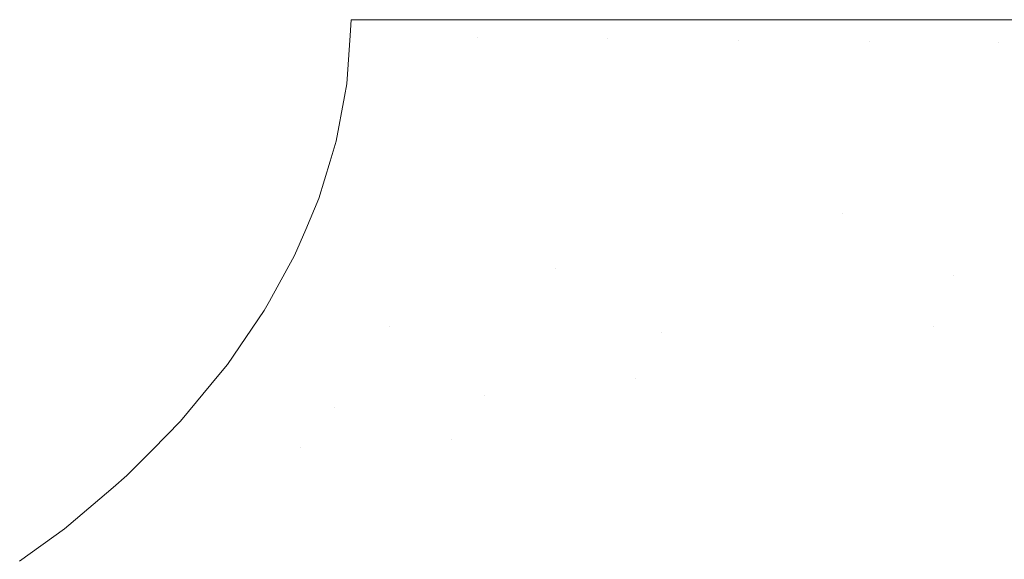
# Model space of a CAD drawing. Header units: centimetres. Extents: x -14.1 to 15.2, y 3.7 to 3.9.
# Tile 10 of 12: x 15.0165 to 15.1335, y 3.8362 to 3.9002. Entities that reach past the tile are written whole.
import ezdxf

# ---------------------------------------------------------------- set-up
doc = ezdxf.new("R2010")
doc.units = ezdxf.units.CM
doc.header["$LTSCALE"] = 2.54
doc.layers.add('Lucido design-1', color=7, linetype='Continuous')

# ---------------------------------------------------------------- blocks, each defined once
blk = doc.blocks.new('Gruppo-1')
at = {"color": 7, "linetype": 'Continuous', "lineweight": 9}
for points, invisible_edges in [([(15.07089, 3.89815, -1872.61592), (15.05574, 3.89833, -1872.61551), (15.05586, 3.90021, -1872.61551)], 9), ([(15.07089, 3.89815, -1908.71592), (15.05574, 3.89833, -1908.71551), (15.05586, 3.90021, -1908.71551)], 9), ([(15.05586, 3.90021, -1872.61551), (15.07091, 3.90021, -1872.61619), (15.07089, 3.89815, -1872.61592)], 10), ([(15.05586, 3.90021, -1908.71551), (15.07091, 3.90021, -1908.71619), (15.07089, 3.89815, -1908.71592)], 10), ([(15.07089, 3.89815, -1872.61592), (15.07091, 3.90021, -1872.61619), (15.08111, 3.90021, -1872.61666)], 9), ([(15.08111, 3.90021, -1872.61666), (15.08632, 3.89798, -1872.61718), (15.07089, 3.89815, -1872.61592)], 11), ([(15.07089, 3.89815, -1908.71592), (15.07091, 3.90021, -1908.71619), (15.08111, 3.90021, -1908.71666)], 9), ([(15.08111, 3.90021, -1908.71666), (15.08632, 3.89798, -1908.71718), (15.07089, 3.89815, -1908.71592)], 11), ([(15.08111, 3.90021, -1872.61666), (15.08633, 3.90021, -1872.61736), (15.08632, 3.89798, -1872.61718)], 10), ([(15.08111, 3.90021, -1908.71666), (15.08633, 3.90021, -1908.71736), (15.08632, 3.89798, -1908.71718)], 10), ([(15.10193, 3.8978, -1872.61937), (15.08632, 3.89798, -1872.61718), (15.08633, 3.90021, -1872.61736)], 11), ([(15.10193, 3.8978, -1908.71937), (15.08632, 3.89798, -1908.71718), (15.08633, 3.90021, -1908.71736)], 11), ([(15.08633, 3.90021, -1872.61736), (15.10195, 3.90021, -1872.61946), (15.10193, 3.8978, -1872.61937)], 10), ([(15.08633, 3.90021, -1908.71736), (15.10195, 3.90021, -1908.71946), (15.10193, 3.8978, -1908.71937)], 10), ([(15.11749, 3.89762, -1872.62254), (15.10193, 3.8978, -1872.61937), (15.104, 3.90021, -1872.61973)], 11), ([(15.10193, 3.8978, -1872.61937), (15.10195, 3.90021, -1872.61946), (15.104, 3.90021, -1872.61973)], 9), ([(15.11749, 3.89762, -1908.72254), (15.10193, 3.8978, -1908.71937), (15.104, 3.90021, -1908.71973)], 11), ([(15.10193, 3.8978, -1908.71937), (15.10195, 3.90021, -1908.71946), (15.104, 3.90021, -1908.71973)], 9), ([(15.104, 3.90021, -1872.61973), (15.11747, 3.90021, -1872.62283), (15.11749, 3.89762, -1872.62254)], 10), ([(15.104, 3.90021, -1908.71973), (15.11747, 3.90021, -1908.72283), (15.11749, 3.89762, -1908.72254)], 10), ([(15.11749, 3.89762, -1872.62254), (15.11747, 3.90021, -1872.62283), (15.12805, 3.90021, -1872.62527)], 9), ([(15.11749, 3.89762, -1908.72254), (15.11747, 3.90021, -1908.72283), (15.12805, 3.90021, -1908.72527)], 9), ([(15.12805, 3.90021, -1872.62527), (15.13277, 3.89745, -1872.62669), (15.11749, 3.89762, -1872.62254)], 11), ([(15.12805, 3.90021, -1908.72527), (15.13277, 3.89745, -1908.72669), (15.11749, 3.89762, -1908.72254)], 11), ([(15.12805, 3.90021, -1872.62527), (15.13275, 3.90021, -1872.62688), (15.13277, 3.89745, -1872.62669)], 10), ([(15.12805, 3.90021, -1908.72527), (15.13275, 3.90021, -1908.72688), (15.13277, 3.89745, -1908.72669)], 10), ([(15.1475, 3.89728, -1872.63181), (15.13277, 3.89745, -1872.62669), (15.13275, 3.90021, -1872.62688)], 11), ([(15.13275, 3.90021, -1872.62688), (15.1475, 3.90021, -1872.63193), (15.1475, 3.89728, -1872.63181)], 10), ([(15.1475, 3.89728, -1908.73181), (15.13277, 3.89745, -1908.72669), (15.13275, 3.90021, -1908.72688)], 11), ([(15.13275, 3.90021, -1908.72688), (15.1475, 3.90021, -1908.73193), (15.1475, 3.89728, -1908.73181)], 10), ([(15.05538, 3.89261, -1872.61551), (15.05574, 3.89833, -1872.61551), (15.07089, 3.89815, -1872.61592), (15.07016, 3.89026, -1872.61592)], 14), ([(15.05538, 3.89261, -1908.71551), (15.05574, 3.89833, -1908.71551), (15.07089, 3.89815, -1908.71592), (15.07016, 3.89026, -1908.71592)], 14), ([(15.07089, 3.89815, -1872.61592), (15.08632, 3.89798, -1872.61718), (15.08552, 3.88942, -1872.61718), (15.07016, 3.89026, -1872.61592)], 15), ([(15.07089, 3.89815, -1908.71592), (15.08632, 3.89798, -1908.71718), (15.08552, 3.88942, -1908.71718), (15.07016, 3.89026, -1908.71592)], 15), ([(15.10107, 3.88857, -1872.61937), (15.08552, 3.88942, -1872.61718), (15.08632, 3.89798, -1872.61718), (15.10193, 3.8978, -1872.61937)], 15), ([(15.10107, 3.88857, -1908.71937), (15.08552, 3.88942, -1908.71718), (15.08632, 3.89798, -1908.71718), (15.10193, 3.8978, -1908.71937)], 15), ([(15.10193, 3.8978, -1872.61937), (15.11749, 3.89762, -1872.62254), (15.11658, 3.88772, -1872.62254), (15.10107, 3.88857, -1872.61937)], 15), ([(15.10193, 3.8978, -1908.71937), (15.11749, 3.89762, -1908.72254), (15.11658, 3.88772, -1908.72254), (15.10107, 3.88857, -1908.71937)], 15), ([(15.13179, 3.88689, -1872.62669), (15.11658, 3.88772, -1872.62254), (15.11749, 3.89762, -1872.62254), (15.13277, 3.89745, -1872.62669)], 15), ([(15.13179, 3.88689, -1908.72669), (15.11658, 3.88772, -1908.72254), (15.11749, 3.89762, -1908.72254), (15.13277, 3.89745, -1908.72669)], 15), ([(15.13277, 3.89745, -1872.62669), (15.1475, 3.89728, -1872.63181), (15.14646, 3.88608, -1872.63181), (15.13179, 3.88689, -1872.62669)], 15), ([(15.13277, 3.89745, -1908.72669), (15.1475, 3.89728, -1908.73181), (15.14646, 3.88608, -1908.73181), (15.13179, 3.88689, -1908.72669)], 15), ([(15.07016, 3.89026, -1872.61592), (15.0551, 3.89109, -1872.61551), (15.05538, 3.89261, -1872.61551)], 9), ([(15.07016, 3.89026, -1908.71592), (15.0551, 3.89109, -1908.71551), (15.05538, 3.89261, -1908.71551)], 9), ([(15.05411, 3.88578, -1872.61551), (15.0551, 3.89109, -1872.61551), (15.07016, 3.89026, -1872.61592), (15.06831, 3.88187, -1872.61592)], 14), ([(15.05411, 3.88578, -1908.71551), (15.0551, 3.89109, -1908.71551), (15.07016, 3.89026, -1908.71592), (15.06831, 3.88187, -1908.71592)], 14), ([(15.07016, 3.89026, -1872.61592), (15.08552, 3.88942, -1872.61718), (15.08353, 3.88032, -1872.61718), (15.06831, 3.88187, -1872.61592)], 15), ([(15.07016, 3.89026, -1908.71592), (15.08552, 3.88942, -1908.71718), (15.08353, 3.88032, -1908.71718), (15.06831, 3.88187, -1908.71592)], 15), ([(15.09892, 3.87875, -1872.61937), (15.08353, 3.88032, -1872.61718), (15.08552, 3.88942, -1872.61718), (15.10107, 3.88857, -1872.61937)], 15), ([(15.09892, 3.87875, -1908.71937), (15.08353, 3.88032, -1908.71718), (15.08552, 3.88942, -1908.71718), (15.10107, 3.88857, -1908.71937)], 15), ([(15.10107, 3.88857, -1872.61937), (15.11658, 3.88772, -1872.62254), (15.11427, 3.87719, -1872.62254), (15.09892, 3.87875, -1872.61937)], 15), ([(15.10107, 3.88857, -1908.71937), (15.11658, 3.88772, -1908.72254), (15.11427, 3.87719, -1908.72254), (15.09892, 3.87875, -1908.71937)], 15), ([(15.12933, 3.87565, -1872.62669), (15.11427, 3.87719, -1872.62254), (15.11658, 3.88772, -1872.62254), (15.13179, 3.88689, -1872.62669)], 15), ([(15.12933, 3.87565, -1908.72669), (15.11427, 3.87719, -1908.72254), (15.11658, 3.88772, -1908.72254), (15.13179, 3.88689, -1908.72669)], 15), ([(15.13179, 3.88689, -1872.62669), (15.14646, 3.88608, -1872.63181), (15.14385, 3.87418, -1872.63181), (15.12933, 3.87565, -1872.62669)], 15), ([(15.13179, 3.88689, -1908.72669), (15.14646, 3.88608, -1908.73181), (15.14385, 3.87418, -1908.73181), (15.12933, 3.87565, -1908.72669)], 15), ([(15.06831, 3.88187, -1872.61592), (15.05339, 3.88341, -1872.61551), (15.05411, 3.88578, -1872.61551)], 9), ([(15.06831, 3.88187, -1908.71592), (15.05339, 3.88341, -1908.71551), (15.05411, 3.88578, -1908.71551)], 9), ([(15.05204, 3.87897, -1872.61551), (15.05339, 3.88341, -1872.61551), (15.06831, 3.88187, -1872.61592), (15.06514, 3.87302, -1872.61592)], 14), ([(15.05204, 3.87897, -1908.71551), (15.05339, 3.88341, -1908.71551), (15.06831, 3.88187, -1908.71592), (15.06514, 3.87302, -1908.71592)], 14), ([(15.06831, 3.88187, -1872.61592), (15.08353, 3.88032, -1872.61718), (15.08009, 3.87072, -1872.61718), (15.06514, 3.87302, -1872.61592)], 15), ([(15.06831, 3.88187, -1908.71592), (15.08353, 3.88032, -1908.71718), (15.08009, 3.87072, -1908.71718), (15.06514, 3.87302, -1908.71592)], 15), ([(15.09521, 3.8684, -1872.61937), (15.08009, 3.87072, -1872.61718), (15.08353, 3.88032, -1872.61718), (15.09892, 3.87875, -1872.61937)], 15), ([(15.09521, 3.8684, -1908.71937), (15.08009, 3.87072, -1908.71718), (15.08353, 3.88032, -1908.71718), (15.09892, 3.87875, -1908.71937)], 15), ([(15.06514, 3.87302, -1872.61592), (15.05048, 3.8753, -1872.61551), (15.05204, 3.87897, -1872.61551)], 9), ([(15.06514, 3.87302, -1908.71592), (15.05048, 3.8753, -1908.71551), (15.05204, 3.87897, -1908.71551)], 9), ([(15.09892, 3.87875, -1872.61937), (15.11427, 3.87719, -1872.62254), (15.11029, 3.86608, -1872.62254), (15.09521, 3.8684, -1872.61937)], 15), ([(15.09892, 3.87875, -1908.71937), (15.11427, 3.87719, -1908.72254), (15.11029, 3.86608, -1908.72254), (15.09521, 3.8684, -1908.71937)], 15), ([(15.12508, 3.8638, -1872.62669), (15.11029, 3.86608, -1872.62254), (15.11427, 3.87719, -1872.62254)], 11), ([(15.12508, 3.8638, -1908.72669), (15.11029, 3.86608, -1908.72254), (15.11427, 3.87719, -1908.72254)], 11), ([(15.11427, 3.87719, -1872.62254), (15.12745, 3.8698, -1872.62669), (15.12508, 3.8638, -1872.62669)], 11), ([(15.11427, 3.87719, -1872.62254), (15.12933, 3.87565, -1872.62669), (15.12745, 3.8698, -1872.62669)], 11), ([(15.11427, 3.87719, -1908.72254), (15.12745, 3.8698, -1908.72669), (15.12508, 3.8638, -1908.72669)], 11), ([(15.11427, 3.87719, -1908.72254), (15.12933, 3.87565, -1908.72669), (15.12745, 3.8698, -1908.72669)], 11), ([(15.04916, 3.87221, -1872.61551), (15.05048, 3.8753, -1872.61551), (15.06514, 3.87302, -1872.61592), (15.06041, 3.86377, -1872.61592)], 14), ([(15.04916, 3.87221, -1908.71551), (15.05048, 3.8753, -1908.71551), (15.06514, 3.87302, -1908.71592), (15.06041, 3.86377, -1908.71592)], 14), ([(15.12745, 3.8698, -1872.62669), (15.12933, 3.87565, -1872.62669), (15.14385, 3.87418, -1872.63181), (15.14185, 3.86797, -1872.63181)], 15), ([(15.12745, 3.8698, -1908.72669), (15.12933, 3.87565, -1908.72669), (15.14385, 3.87418, -1908.73181), (15.14185, 3.86797, -1908.73181)], 15), ([(15.06514, 3.87302, -1872.61592), (15.08009, 3.87072, -1872.61718), (15.07495, 3.86069, -1872.61718), (15.06041, 3.86377, -1872.61592)], 15), ([(15.06514, 3.87302, -1908.71592), (15.08009, 3.87072, -1908.71718), (15.07495, 3.86069, -1908.71718), (15.06041, 3.86377, -1908.71592)], 15), ([(15.06041, 3.86377, -1872.61592), (15.04617, 3.8668, -1872.61551), (15.04916, 3.87221, -1872.61551)], 9), ([(15.06041, 3.86377, -1908.71592), (15.04617, 3.8668, -1908.71551), (15.04916, 3.87221, -1908.71551)], 9), ([(15.08966, 3.85757, -1872.61937), (15.07495, 3.86069, -1872.61718), (15.08009, 3.87072, -1872.61718)], 11), ([(15.08966, 3.85757, -1908.71937), (15.07495, 3.86069, -1908.71718), (15.08009, 3.87072, -1908.71718)], 11), ([(15.08009, 3.87072, -1872.61718), (15.09268, 3.86303, -1872.61937), (15.08966, 3.85757, -1872.61937)], 11), ([(15.08009, 3.87072, -1872.61718), (15.09521, 3.8684, -1872.61937), (15.09268, 3.86303, -1872.61937)], 11), ([(15.08009, 3.87072, -1908.71718), (15.09268, 3.86303, -1908.71937), (15.08966, 3.85757, -1908.71937)], 11), ([(15.08009, 3.87072, -1908.71718), (15.09521, 3.8684, -1908.71937), (15.09268, 3.86303, -1908.71937)], 11), ([(15.14185, 3.86797, -1872.63181), (15.13935, 3.86161, -1872.63181), (15.12508, 3.8638, -1872.62669), (15.12745, 3.8698, -1872.62669)], 15), ([(15.14185, 3.86797, -1908.73181), (15.13935, 3.86161, -1908.73181), (15.12508, 3.8638, -1908.72669), (15.12745, 3.8698, -1908.72669)], 15), ([(15.09268, 3.86303, -1872.61937), (15.09521, 3.8684, -1872.61937), (15.11029, 3.86608, -1872.62254), (15.10758, 3.86033, -1872.62254)], 15), ([(15.09268, 3.86303, -1908.71937), (15.09521, 3.8684, -1908.71937), (15.11029, 3.86608, -1908.72254), (15.10758, 3.86033, -1908.72254)], 15), ([(15.04555, 3.86567, -1872.61551), (15.04617, 3.8668, -1872.61551), (15.06041, 3.86377, -1872.61592), (15.05386, 3.85421, -1872.61592)], 14), ([(15.04555, 3.86567, -1908.71551), (15.04617, 3.8668, -1908.71551), (15.06041, 3.86377, -1908.71592), (15.05386, 3.85421, -1908.71592)], 14), ([(15.04119, 3.85927, -1872.61551), (15.04555, 3.86567, -1872.61551), (15.05386, 3.85421, -1872.61592)], 10), ([(15.04119, 3.85927, -1908.71551), (15.04555, 3.86567, -1908.71551), (15.05386, 3.85421, -1908.71592)], 10), ([(15.10758, 3.86033, -1872.62254), (15.11029, 3.86608, -1872.62254), (15.12508, 3.8638, -1872.62669), (15.12219, 3.85767, -1872.62669)], 15), ([(15.10758, 3.86033, -1908.72254), (15.11029, 3.86608, -1908.72254), (15.12508, 3.8638, -1908.72669), (15.12219, 3.85767, -1908.72669)], 15), ([(15.06785, 3.85033, -1872.61718), (15.05386, 3.85421, -1872.61592), (15.06041, 3.86377, -1872.61592)], 11), ([(15.06785, 3.85033, -1908.71718), (15.05386, 3.85421, -1908.71592), (15.06041, 3.86377, -1908.71592)], 11), ([(15.06041, 3.86377, -1872.61592), (15.07166, 3.85554, -1872.61718), (15.06785, 3.85033, -1872.61718)], 11), ([(15.06041, 3.86377, -1872.61592), (15.07495, 3.86069, -1872.61718), (15.07166, 3.85554, -1872.61718)], 11), ([(15.06041, 3.86377, -1908.71592), (15.07166, 3.85554, -1908.71718), (15.06785, 3.85033, -1908.71718)], 11), ([(15.06041, 3.86377, -1908.71592), (15.07495, 3.86069, -1908.71718), (15.07166, 3.85554, -1908.71718)], 11), ([(15.10758, 3.86033, -1872.62254), (15.10434, 3.85446, -1872.62254), (15.08966, 3.85757, -1872.61937), (15.09268, 3.86303, -1872.61937)], 15), ([(15.10758, 3.86033, -1908.72254), (15.10434, 3.85446, -1908.72254), (15.08966, 3.85757, -1908.71937), (15.09268, 3.86303, -1908.71937)], 15), ([(15.12219, 3.85767, -1872.62669), (15.12508, 3.8638, -1872.62669), (15.13935, 3.86161, -1872.63181), (15.13628, 3.8551, -1872.63181)], 15), ([(15.12219, 3.85767, -1908.72669), (15.12508, 3.8638, -1908.72669), (15.13935, 3.86161, -1908.73181), (15.13628, 3.8551, -1908.73181)], 15), ([(15.07166, 3.85554, -1872.61718), (15.07495, 3.86069, -1872.61718), (15.08966, 3.85757, -1872.61937), (15.08612, 3.85202, -1872.61937)], 15), ([(15.07166, 3.85554, -1908.71718), (15.07495, 3.86069, -1908.71718), (15.08966, 3.85757, -1908.71937), (15.08612, 3.85202, -1908.71937)], 15), ([(15.12219, 3.85767, -1872.62669), (15.11874, 3.85141, -1872.62669), (15.10434, 3.85446, -1872.62254), (15.10758, 3.86033, -1872.62254)], 15), ([(15.12219, 3.85767, -1908.72669), (15.11874, 3.85141, -1908.72669), (15.10434, 3.85446, -1908.72254), (15.10758, 3.86033, -1908.72254)], 15), ([(15.05386, 3.85421, -1872.61592), (15.04017, 3.85804, -1872.61551), (15.04119, 3.85927, -1872.61551)], 9), ([(15.05386, 3.85421, -1908.71592), (15.04017, 3.85804, -1908.71551), (15.04119, 3.85927, -1908.71551)], 9), ([(15.04983, 3.84937, -1872.61592), (15.04526, 3.8445, -1872.61592), (15.03562, 3.85253, -1872.61551), (15.04017, 3.85804, -1872.61551)], 11), ([(15.04983, 3.84937, -1908.71592), (15.04526, 3.8445, -1908.71592), (15.03562, 3.85253, -1908.71551), (15.04017, 3.85804, -1908.71551)], 11), ([(15.04017, 3.85804, -1872.61551), (15.05386, 3.85421, -1872.61592), (15.04983, 3.84937, -1872.61592)], 11), ([(15.04017, 3.85804, -1908.71551), (15.05386, 3.85421, -1908.71592), (15.04983, 3.84937, -1908.71592)], 11), ([(15.08612, 3.85202, -1872.61937), (15.08966, 3.85757, -1872.61937), (15.10434, 3.85446, -1872.62254), (15.10053, 3.8485, -1872.62254)], 15), ([(15.08612, 3.85202, -1908.71937), (15.08966, 3.85757, -1908.71937), (15.10434, 3.85446, -1908.72254), (15.10053, 3.8485, -1908.72254)], 15), ([(15.13628, 3.8551, -1872.63181), (15.13262, 3.84847, -1872.63181), (15.11874, 3.85141, -1872.62669), (15.12219, 3.85767, -1872.62669)], 15), ([(15.13628, 3.8551, -1908.73181), (15.13262, 3.84847, -1908.73181), (15.11874, 3.85141, -1908.72669), (15.12219, 3.85767, -1908.72669)], 15), ([(15.08612, 3.85202, -1872.61937), (15.082, 3.84639, -1872.61937), (15.06785, 3.85033, -1872.61718), (15.07166, 3.85554, -1872.61718)], 15), ([(15.08612, 3.85202, -1908.71937), (15.082, 3.84639, -1908.71937), (15.06785, 3.85033, -1908.71718), (15.07166, 3.85554, -1908.71718)], 15), ([(15.1496, 3.85268, -1872.63788), (15.14574, 3.84569, -1872.63788), (15.13262, 3.84847, -1872.63181), (15.13628, 3.8551, -1872.63181)], 15), ([(15.1496, 3.85268, -1908.73788), (15.14574, 3.84569, -1908.73788), (15.13262, 3.84847, -1908.73181), (15.13628, 3.8551, -1908.73181)], 15), ([(15.04983, 3.84937, -1872.61592), (15.05386, 3.85421, -1872.61592), (15.06785, 3.85033, -1872.61718), (15.06348, 3.84507, -1872.61718)], 15), ([(15.04983, 3.84937, -1908.71592), (15.05386, 3.85421, -1908.71592), (15.06785, 3.85033, -1908.71718), (15.06348, 3.84507, -1908.71718)], 15), ([(15.10053, 3.8485, -1872.62254), (15.10434, 3.85446, -1872.62254), (15.11874, 3.85141, -1872.62669), (15.11468, 3.84506, -1872.62669)], 15), ([(15.10053, 3.8485, -1908.72254), (15.10434, 3.85446, -1908.72254), (15.11874, 3.85141, -1908.72669), (15.11468, 3.84506, -1908.72669)], 15), ([(15.04526, 3.8445, -1872.61592), (15.03228, 3.84915, -1872.61551), (15.03562, 3.85253, -1872.61551)], 9), ([(15.04526, 3.8445, -1908.71592), (15.03228, 3.84915, -1908.71551), (15.03562, 3.85253, -1908.71551)], 9), ([(15.10053, 3.8485, -1872.62254), (15.09612, 3.84247, -1872.62254), (15.082, 3.84639, -1872.61937), (15.08612, 3.85202, -1872.61937)], 15), ([(15.10053, 3.8485, -1908.72254), (15.09612, 3.84247, -1908.72254), (15.082, 3.84639, -1908.71937), (15.08612, 3.85202, -1908.71937)], 15), ([(15.11468, 3.84506, -1872.62669), (15.11874, 3.85141, -1872.62669), (15.13262, 3.84847, -1872.63181), (15.12832, 3.84173, -1872.63181)], 15), ([(15.11468, 3.84506, -1908.72669), (15.11874, 3.85141, -1908.72669), (15.13262, 3.84847, -1908.73181), (15.12832, 3.84173, -1908.73181)], 15), ([(15.06348, 3.84507, -1872.61718), (15.06785, 3.85033, -1872.61718), (15.082, 3.84639, -1872.61937), (15.07729, 3.84072, -1872.61937)], 15), ([(15.06348, 3.84507, -1908.71718), (15.06785, 3.85033, -1908.71718), (15.082, 3.84639, -1908.71937), (15.07729, 3.84072, -1908.71937)], 15), ([(15.02923, 3.84608, -1872.61551), (15.03228, 3.84915, -1872.61551), (15.04526, 3.8445, -1872.61592), (15.04012, 3.83964, -1872.61592)], 14), ([(15.02923, 3.84608, -1908.71551), (15.03228, 3.84915, -1908.71551), (15.04526, 3.8445, -1908.71592), (15.04012, 3.83964, -1908.71592)], 14), ([(15.06348, 3.84507, -1872.61718), (15.05852, 3.83979, -1872.61718), (15.04526, 3.8445, -1872.61592), (15.04983, 3.84937, -1872.61592)], 15), ([(15.06348, 3.84507, -1908.71718), (15.05852, 3.83979, -1908.71718), (15.04526, 3.8445, -1908.71592), (15.04983, 3.84937, -1908.71592)], 15), ([(15.11468, 3.84506, -1872.62669), (15.10997, 3.83862, -1872.62669), (15.09612, 3.84247, -1872.62254), (15.10053, 3.8485, -1872.62254)], 15), ([(15.11468, 3.84506, -1908.72669), (15.10997, 3.83862, -1908.72669), (15.09612, 3.84247, -1908.72254), (15.10053, 3.8485, -1908.72254)], 15), ([(15.12832, 3.84173, -1872.63181), (15.13262, 3.84847, -1872.63181), (15.14574, 3.84569, -1872.63788), (15.1412, 3.83859, -1872.63788)], 15), ([(15.12832, 3.84173, -1908.73181), (15.13262, 3.84847, -1908.73181), (15.14574, 3.84569, -1908.73788), (15.1412, 3.83859, -1908.73788)], 15), ([(15.04012, 3.83964, -1872.61592), (15.02759, 3.84468, -1872.61551), (15.02923, 3.84608, -1872.61551)], 9), ([(15.04012, 3.83964, -1908.71592), (15.02759, 3.84468, -1908.71551), (15.02923, 3.84608, -1908.71551)], 9), ([(15.07729, 3.84072, -1872.61937), (15.082, 3.84639, -1872.61937), (15.09612, 3.84247, -1872.62254), (15.09106, 3.83639, -1872.62254)], 15), ([(15.07729, 3.84072, -1908.71937), (15.082, 3.84639, -1908.71937), (15.09612, 3.84247, -1908.72254), (15.09106, 3.83639, -1908.72254)], 15), ([(15.02759, 3.84468, -1872.61551), (15.04012, 3.83964, -1872.61592), (15.0344, 3.83482, -1872.61592), (15.02236, 3.84022, -1872.61551)], 7), ([(15.02759, 3.84468, -1908.71551), (15.04012, 3.83964, -1908.71592), (15.0344, 3.83482, -1908.71592), (15.02236, 3.84022, -1908.71551)], 7), ([(15.04012, 3.83964, -1872.61592), (15.04526, 3.8445, -1872.61592), (15.05852, 3.83979, -1872.61718), (15.05295, 3.83452, -1872.61718)], 15), ([(15.04012, 3.83964, -1908.71592), (15.04526, 3.8445, -1908.71592), (15.05852, 3.83979, -1908.71718), (15.05295, 3.83452, -1908.71718)], 15), ([(15.07729, 3.84072, -1872.61937), (15.07194, 3.83503, -1872.61937), (15.05852, 3.83979, -1872.61718), (15.06348, 3.84507, -1872.61718)], 15), ([(15.07729, 3.84072, -1908.71937), (15.07194, 3.83503, -1908.71937), (15.05852, 3.83979, -1908.71718), (15.06348, 3.84507, -1908.71718)], 15), ([(15.12832, 3.84173, -1872.63181), (15.12332, 3.83491, -1872.63181), (15.10997, 3.83862, -1872.62669), (15.11468, 3.84506, -1872.62669)], 15), ([(15.12832, 3.84173, -1908.73181), (15.12332, 3.83491, -1908.73181), (15.10997, 3.83862, -1908.72669), (15.11468, 3.84506, -1908.72669)], 15), ([(15.09106, 3.83639, -1872.62254), (15.09612, 3.84247, -1872.62254), (15.10997, 3.83862, -1872.62669), (15.10458, 3.83213, -1872.62669)], 15), ([(15.09106, 3.83639, -1908.72254), (15.09612, 3.84247, -1908.72254), (15.10997, 3.83862, -1908.72669), (15.10458, 3.83213, -1908.72669)], 15), ([(15.1412, 3.83859, -1872.63788), (15.13594, 3.8314, -1872.63788), (15.12332, 3.83491, -1872.63181), (15.12832, 3.84173, -1872.63181)], 15), ([(15.1412, 3.83859, -1908.73788), (15.13594, 3.8314, -1908.73788), (15.12332, 3.83491, -1908.73181), (15.12832, 3.84173, -1908.73181)], 15), ([(15.02807, 3.83006, -1872.61592), (15.0165, 3.83592, -1872.61551), (15.02184, 3.83978, -1872.61551)], 9), ([(15.02807, 3.83006, -1908.71592), (15.0165, 3.83592, -1908.71551), (15.02184, 3.83978, -1908.71551)], 9), ([(15.02184, 3.83978, -1872.61551), (15.02236, 3.84022, -1872.61551), (15.0344, 3.83482, -1872.61592), (15.02807, 3.83006, -1872.61592)], 14), ([(15.02184, 3.83978, -1908.71551), (15.02236, 3.84022, -1908.71551), (15.0344, 3.83482, -1908.71592), (15.02807, 3.83006, -1908.71592)], 14), ([(15.05295, 3.83452, -1872.61718), (15.04674, 3.82929, -1872.61718), (15.0344, 3.83482, -1872.61592), (15.04012, 3.83964, -1872.61592)], 15), ([(15.05295, 3.83452, -1908.71718), (15.04674, 3.82929, -1908.71718), (15.0344, 3.83482, -1908.71592), (15.04012, 3.83964, -1908.71592)], 15), ([(15.05295, 3.83452, -1872.61718), (15.05852, 3.83979, -1872.61718), (15.07194, 3.83503, -1872.61937), (15.06593, 3.82935, -1872.61937)], 15), ([(15.05295, 3.83452, -1908.71718), (15.05852, 3.83979, -1908.71718), (15.07194, 3.83503, -1908.71937), (15.06593, 3.82935, -1908.71937)], 15), ([(15.09106, 3.83639, -1872.62254), (15.08533, 3.83028, -1872.62254), (15.07194, 3.83503, -1872.61937), (15.07729, 3.84072, -1872.61937)], 15), ([(15.09106, 3.83639, -1908.72254), (15.08533, 3.83028, -1908.72254), (15.07194, 3.83503, -1908.71937), (15.07729, 3.84072, -1908.71937)], 15), ([(15.10458, 3.83213, -1872.62669), (15.10997, 3.83862, -1872.62669), (15.12332, 3.83491, -1872.63181), (15.11761, 3.82803, -1872.63181)], 15), ([(15.10458, 3.83213, -1908.72669), (15.10997, 3.83862, -1908.72669), (15.12332, 3.83491, -1908.73181), (15.11761, 3.82803, -1908.73181)], 15), ([(15.10458, 3.83213, -1872.62669), (15.09846, 3.82562, -1872.62669), (15.08533, 3.83028, -1872.62254), (15.09106, 3.83639, -1872.62254)], 15), ([(15.10458, 3.83213, -1908.72669), (15.09846, 3.82562, -1908.72669), (15.08533, 3.83028, -1908.72254), (15.09106, 3.83639, -1908.72254)], 15)]:
    blk.add_3dface(points, dxfattribs=dict(at, invisible_edges=invisible_edges))

msp = doc.modelspace()

# ---------------------------------------------------------------- block references
at = {"layer": 'Lucido design-1', "color": 7}
msp.add_blockref('Gruppo-1', (0, 0), dxfattribs=at)

doc.saveas('drawing.dxf')
